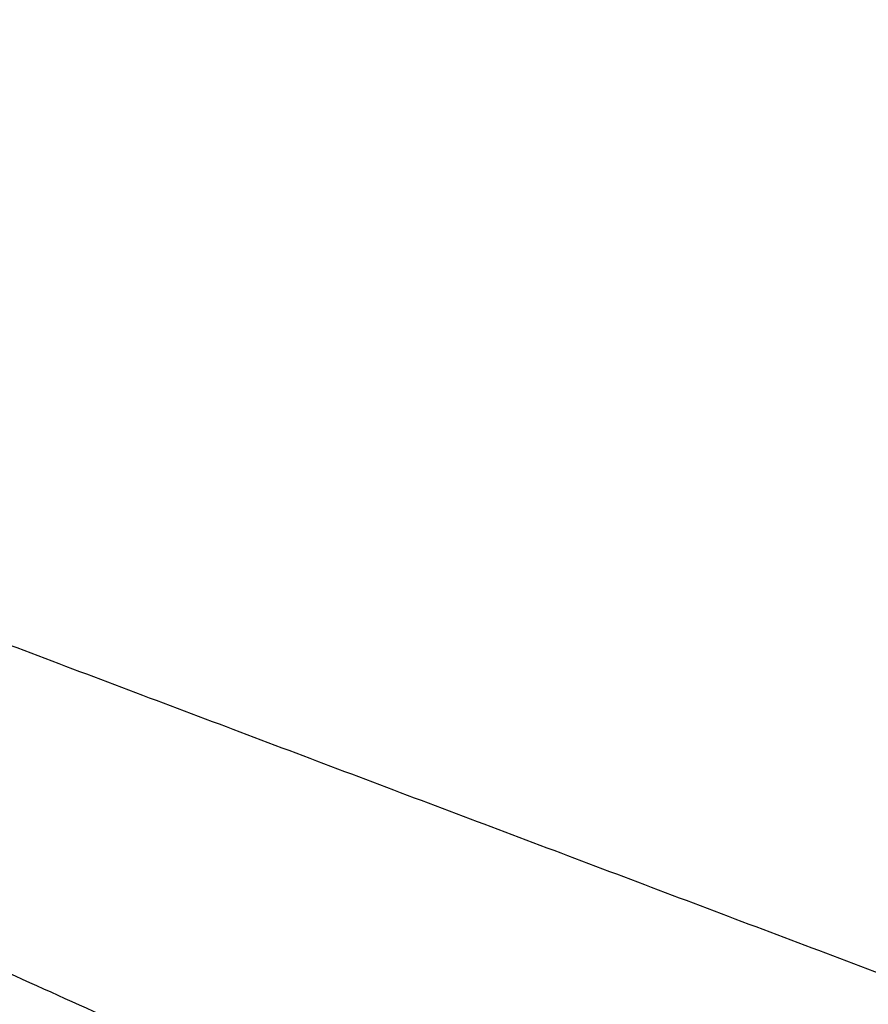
# Model space of a CAD drawing. Header units: centimetres. Extents: x -131 to 30, y 97 to 149.
# Tile 56 of 256: x -126.4 to -125.21, y 135.74 to 137.11. Entities that reach past the tile are written whole.
import ezdxf

# ---------------------------------------------------------------- set-up
doc = ezdxf.new("R2010")
doc.units = ezdxf.units.CM
doc.layers.add('SOLIDE1', color=7, linetype='Continuous', true_color=0xffffff)

msp = doc.modelspace()

# ---------------------------------------------------------------- linework, layer by layer
at = {"layer": 'SOLIDE1'}
for points in [[(-122.158, 136.4097, 75.5792), (-124.781, 137.7026, 76.3599), (-127.4154, 139.0037, 75.5826)], [(-122.158, 136.4097, 75.5792), (-124.781, 137.7026, 76.3599), (-127.4154, 139.0037, 75.5826)], [(-123.3075, 134.3797, 75.5716), (-125.8307, 135.5157, 76.3094), (-128.365, 136.6592, 75.5758)], [(-123.3075, 134.3797, 75.5716), (-125.8307, 135.5157, 76.3094), (-128.365, 136.6592, 75.5758)], [(-127.1682, 136.5219, 12.8295), (-124.681, 135.5829, 12.8295), (-122.1939, 134.6438, 12.8295)], [(-127.1682, 136.5219, 12.8295), (-124.681, 135.5829, 12.8295), (-122.1939, 134.6438, 12.8295)]]:
    msp.add_open_spline(points, degree=2, dxfattribs=at)

doc.saveas('drawing.dxf')
